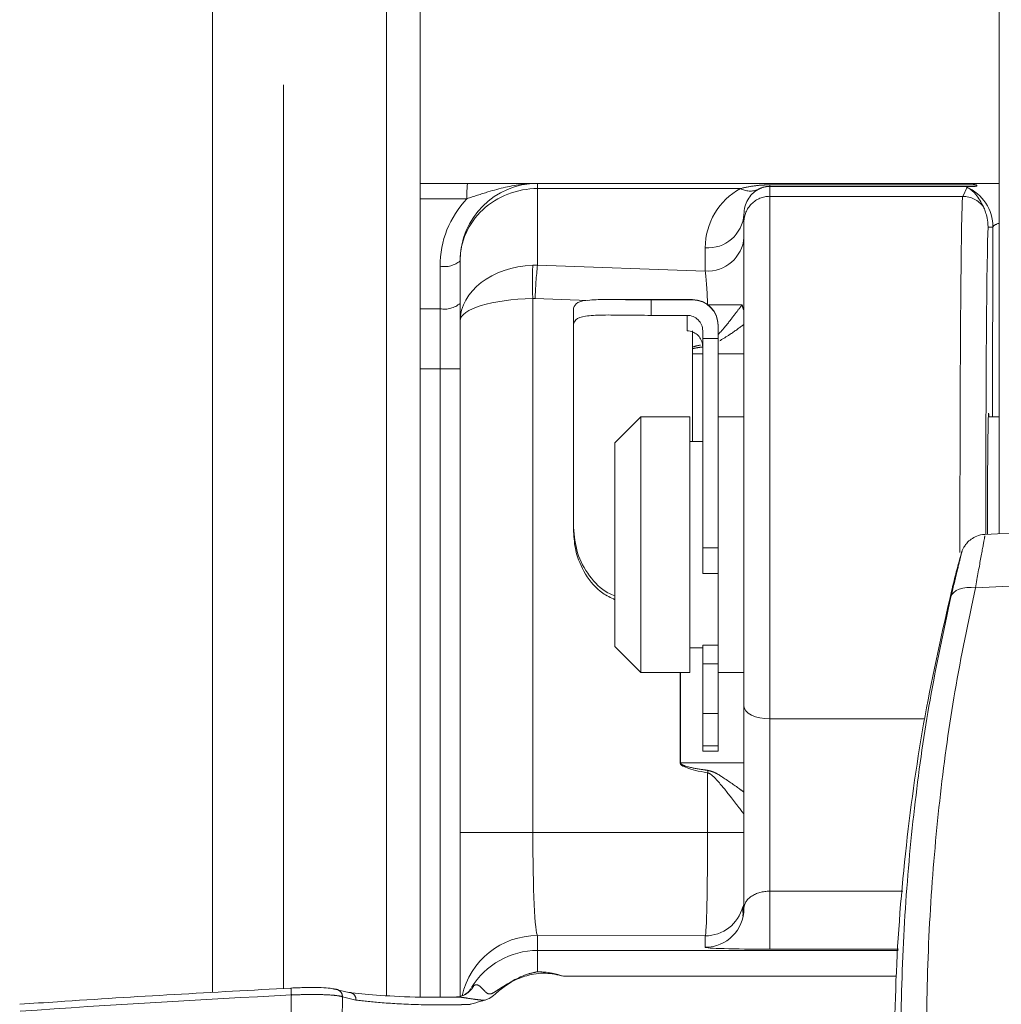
# Model space of a CAD drawing. Header units: millimetres. Extents: x 2 to 601, y 5 to 415.
# Tile 65 of 139: x 41.91 to 45.71, y 360.97 to 364.78. Entities that reach past the tile are written whole.
import ezdxf

# ---------------------------------------------------------------- set-up
doc = ezdxf.new("R2010")
doc.units = ezdxf.units.MM
doc.linetypes.add('PHANTOM', pattern=[12.7, 6.35, -1.27, 1.27, -1.27, 1.27, -1.27])

msp = doc.modelspace()

# ---------------------------------------------------------------- linework, layer by layer
at = {"color": 7, "linetype": 'Continuous', "lineweight": 15}
for p, q in [((45.7023, 362.7913), (45.7023, 385.9097)), ((42.6528, 377.2307), (42.6528, 361.0128)), ((43.4578, 360.9957), (43.4578, 377.2307)), ((43.4578, 364.1487), (43.6411, 364.1487)), ((43.9128, 364.1487), (45.5901, 364.1487)), ((45.5794, 364.1357), (45.6075, 364.1372)), ((45.5901, 364.1487), (45.7023, 364.1487)), ((45.5753, 364.1347), (45.5782, 364.1356)), ((45.5782, 364.1356), (45.5792, 364.1357)), ((45.5792, 364.1357), (45.5794, 364.1357)), ((44.7128, 363.9985), (44.7128, 364.0285)), ((44.7128, 362.1237), (44.7128, 363.9985)), ((45.6766, 363.2437), (45.6778, 363.9787)), ((43.6128, 363.6157), (43.6128, 363.8487)), ((44.5128, 363.6987), (44.1823, 363.6987)), ((44.3528, 363.6971), (44.5128, 363.6971)), ((44.0528, 363.6024), (44.0528, 363.6657)), ((43.6128, 361.634), (43.6128, 363.6157)), ((44.0528, 363.6024), (44.0528, 362.8161)), ((44.3528, 363.6372), (44.4928, 363.6372)), ((44.5128, 363.1487), (44.5128, 363.5771)), ((44.5528, 363.5773), (44.5528, 363.5474)), ((44.6128, 363.5973), (44.6128, 363.5987)), ((44.6128, 363.5973), (44.6128, 363.5474)), ((44.5528, 363.5474), (44.6128, 363.5474)), ((44.5528, 362.7358), (44.5528, 363.5474)), ((44.6128, 362.7358), (44.6128, 363.5474)), ((44.3128, 363.2437), (44.2128, 363.1437)), ((44.5028, 363.2437), (44.3128, 363.2437)), ((44.3128, 363.2437), (44.3128, 363.1438)), ((44.5028, 363.2437), (44.5028, 363.1438)), ((44.7128, 363.2437), (44.6128, 363.2437)), ((45.7023, 363.2437), (45.6597, 363.2437)), ((44.5528, 363.1487), (44.5028, 363.1487)), ((44.2128, 363.1437), (44.2128, 363.064)), ((44.3128, 363.1438), (44.3128, 362.2537)), ((44.5028, 363.1438), (44.5028, 362.2537)), ((44.2128, 363.064), (44.2128, 362.3537)), ((44.0528, 362.7992), (44.0528, 362.8161)), ((46.501, 362.8282), (45.646, 362.7887)), ((44.5528, 362.7358), (44.5528, 362.6374)), ((44.6128, 362.7358), (44.6128, 362.6374)), ((45.554, 362.7107), (45.5555, 362.7158)), ((45.5548, 362.7132), (45.5563, 362.7183)), ((44.5528, 362.6374), (44.6128, 362.6374)), ((44.6128, 362.6374), (44.6128, 362.2941)), ((44.2128, 362.3537), (44.3128, 362.2537)), ((44.5028, 362.3487), (44.5528, 362.3487)), ((44.6128, 362.3592), (44.5528, 362.3592)), ((44.5528, 362.2869), (44.5528, 362.3592)), ((44.5528, 362.2869), (44.5528, 362.0943)), ((44.6128, 362.2869), (44.6128, 362.2941)), ((44.6128, 362.2869), (44.6128, 362.0943)), ((44.3128, 362.2537), (44.5028, 362.2537)), ((44.6128, 362.2537), (44.7128, 362.2537)), ((44.7128, 361.3385), (44.7128, 362.1237)), ((44.5528, 362.0943), (44.5528, 361.9692)), ((44.6128, 362.0943), (44.6128, 361.9692)), ((44.5528, 361.9487), (44.5528, 361.9692)), ((44.6128, 361.9487), (44.6128, 361.9692)), ((44.5528, 361.9487), (44.6128, 361.9487)), ((43.6128, 360.9972), (43.6128, 361.634)), ((44.7099, 361.3144), (44.7095, 361.3127)), ((43.1257, 361.0261), (43.1809, 361.0139))]:
    msp.add_line(p, q, dxfattribs=at)
at = {"color": 7, "linetype": 'PHANTOM', "lineweight": 0}
for p, q in [((42.9278, 377.2307), (42.9278, 361.0289)), ((43.3278, 361.0015), (43.3278, 377.2307)), ((43.9128, 364.1487), (43.9128, 364.1286)), ((44.8128, 364.1372), (44.8128, 364.1429)), ((44.8128, 364.1429), (45.6128, 364.1429)), ((44.8128, 364.1372), (44.8128, 364.0984)), ((45.6075, 364.1372), (44.8128, 364.1372)), ((43.9128, 364.1286), (43.9128, 363.8321)), ((44.699, 364.1286), (43.9128, 364.1286)), ((44.8128, 364.0984), (44.8128, 362.0737)), ((44.8128, 364.0984), (45.5606, 364.0984)), ((45.5606, 364.0984), (45.5773, 364.1336)), ((45.5782, 364.1356), (45.5783, 364.1357)), ((43.6391, 364.0894), (43.4578, 364.0894)), ((45.6778, 363.9787), (45.6588, 363.9787)), ((44.5628, 363.8091), (44.5628, 363.8986)), ((43.9128, 363.8321), (44.5628, 363.8091)), ((43.5349, 363.6631), (43.5349, 363.828)), ((43.8945, 363.7022), (43.8945, 361.634)), ((44.1077, 363.695), (43.9037, 363.7022)), ((44.3528, 363.6971), (44.3528, 363.6372)), ((44.5128, 363.6971), (44.5128, 363.6987)), ((43.4578, 363.6631), (43.5349, 363.6631)), ((44.5719, 363.6786), (44.706, 363.6786)), ((44.4928, 363.5771), (44.4928, 363.6372)), ((44.5128, 363.4888), (44.5528, 363.4888)), ((44.6128, 363.4888), (44.7128, 363.4888)), ((43.5349, 363.4302), (43.4578, 363.4302)), ((43.5349, 363.4302), (43.6128, 363.4302)), ((43.5349, 360.9954), (43.5349, 363.4302)), ((44.5528, 362.7358), (44.6128, 362.7358)), ((45.5548, 362.7132), (45.554, 362.7107)), ((46.5605, 362.6257), (45.6099, 362.5818)), ((44.5528, 362.2869), (44.6128, 362.2869)), ((44.4656, 361.9032), (44.4656, 362.2537)), ((44.4674, 362.2537), (44.4674, 361.9032)), ((44.5528, 362.0943), (44.6128, 362.0943)), ((44.8128, 362.0737), (45.413, 362.0737)), ((44.8128, 362.0737), (44.8128, 361.4061)), ((44.5528, 361.9692), (44.6128, 361.9692)), ((44.4674, 361.9032), (44.4656, 361.9032)), ((44.4674, 361.9032), (44.7128, 361.9032)), ((44.5719, 361.6329), (44.5719, 361.8645)), ((43.6128, 361.634), (43.8945, 361.634)), ((43.8945, 361.634), (44.5719, 361.6329)), ((44.7128, 361.6329), (44.5719, 361.6329)), ((44.8128, 361.4061), (45.3286, 361.4061)), ((44.8128, 361.4061), (44.8128, 361.1812)), ((44.7082, 361.324), (44.7082, 361.3422)), ((44.7082, 361.3087), (44.7082, 361.3096)), ((44.5628, 361.233), (43.9128, 361.234)), ((43.9128, 361.234), (43.9128, 361.1761)), ((44.5628, 361.1886), (44.5628, 361.233)), ((43.9128, 361.1761), (43.9128, 361.0939)), ((43.9128, 361.1761), (45.3109, 361.1761)), ((45.3113, 361.1812), (44.8128, 361.1812)), ((45.3032, 361.0761), (44.0138, 361.0761)), ((43.6568, 361.0325), (43.6659, 361.0403)), ((43.2089, 360.984), (43.1568, 360.9962))]:
    msp.add_line(p, q, dxfattribs=at)
at = {"color": 7, "linetype": 'Continuous', "lineweight": 15, "flags": 128}
for points in [[(45.5563, 362.7184), (45.5558, 362.7166), (45.5555, 362.7159)], [(43.6238, 361.0014), (43.6235, 361.0012), (43.622, 361.0007)]]:
    msp.add_lwpolyline(points, dxfattribs=at)
at = {"color": 7, "linetype": 'PHANTOM', "lineweight": 0, "flags": 128}
for points in [[(45.5149, 362.5461), (45.5189, 362.5555), (45.5257, 362.5639), (45.5352, 362.571), (45.547, 362.5767), (45.5608, 362.5807), (45.5763, 362.5829), (45.5928, 362.5833), (45.6099, 362.5818)], [(44.7128, 362.1237), (44.7147, 362.1139), (44.7204, 362.1045), (44.7296, 362.0959), (44.7421, 362.0883), (44.7572, 362.0821), (44.7745, 362.0775), (44.7933, 362.0746), (44.8128, 362.0737)], [(44.7082, 361.3422), (44.7108, 361.3499), (44.7128, 361.3538)]]:
    msp.add_lwpolyline(points, dxfattribs=at)
at = {"color": 7, "linetype": 'Continuous', "lineweight": 15}
for centre, radius, start, end in [((43.9128, 363.8487), 0.3, 90, 180), ((44.5128, 363.5987), 0.1, 0, 90), ((44.5129, 363.5972), 0.0999, 0.0466, 90.0465), ((44.4928, 363.5773), 0.06, 0.0462, 90.0469)]:
    msp.add_arc(centre, radius, start, end, dxfattribs=at)
at = {"color": 7, "linetype": 'PHANTOM', "lineweight": 0}
for centre, radius, start, end in [((44.1464, 364.1018), 0.5075, 174.6953, 181.3973), ((44.7369, 364.1975), 0.0787, 241.1914, 292.7228), ((44.8128, 363.9985), 0.1, 89.9953, 179.9954), ((45.5605, 363.9984), 0.1, 36.4948, 89.9873), ((45.5078, 363.9787), 0.17, 0.0004, 66.5784), ((43.9149, 363.828), 0.38, 136.534, 180), ((44.5722, 364.0394), 0.141, 266.1883, 355.5979), ((44.5722, 363.9499), 0.141, 266.1889, 355.5986), ((43.5526, 363.9183), 0.0921, 258.8863, 310.8568), ((45.3369, 363.767), 1.4438, 177.4264, 182.5736), ((45.3531, 363.6653), 1.4499, 173.3938, 178.5417), ((43.5526, 363.7535), 0.0921, 258.882, 310.8569), ((44.7574, 363.6833), 0.0516, 185.1913, 210.09), ((45.3704, 361.723), 0.8109, 169.2698, 169.953), ((44.5628, 361.383), 0.15, 269.9949, 345.4594), ((44.5628, 361.3386), 0.15, 269.9904, 359.9895), ((43.9128, 360.9341), 0.3, 89.9932, 167.1546), ((41.9884, 360.9626), 0.9712, 2.436, 4.0145), ((43.1274, 360.9968), 0.0294, 358.9803, 93.3343), ((43.1817, 360.9866), 0.0273, 354.5278, 91.6562), ((43.591, 361.079), 0.0843, 292.8479, 332.6378)]:
    msp.add_arc(centre, radius, start, end, dxfattribs=at)
for centre, major_axis, ratio, start_param, end_param in [((43.9128, 363.8487), (0.3, 0), 0.933013, 1.570796, 3.141593), ((44.8128, 363.8986), (0, 0.2583), 0.968045, 0.47263, 1.570796), ((44.8128, 364.0285), (0, 0.1083), 0.923552, 0.47263, 1.570796), ((45.5608, 362.7487), (0, 1.35), 0.00808, 0.018353, 1.593518), ((45.5778, 364.0348), (0.0241, 0.098), 0.990348, 0.22996, 0.239111), ((45.8278, 363.9787), (0.15, 0.0003), 0.196799, 2.561179, 3.132059), ((45.6608, 362.7487), (0, 1.25), 0.008727, 0.179125, 1.538612), ((43.9128, 363.6157), (0.3, 0), 0.721688, 1.631883, 3.141593), ((43.9128, 363.529), (-0.1502, 0.265), 0.979839, 5.758774, 5.819861), ((44.5628, 363.6792), (-0.0053, 0.1503), 0.060707, 4.705931, 5.754205), ((43.9128, 363.6157), (0.3, 0), 0.288675, 1.631883, 3.141593), ((43.9037, 363.529), (-0.018, 0.1726), 0.862833, 6.162783, 6.22387), ((43.5328, 363.4302), (0, 0.9), 0.002327, 4.712389, 4.974188), ((46.8287, 363.4888), (2.3631, 0), 0.055274, 2.882476, 2.941477), ((46.8287, 361.9032), (2.3631, 0), 0.055274, 3.141593, 3.442698), ((43.9128, 361.6339), (-0.0005, 0.4), 0.045786, 1.57057, 3.115235), ((44.5628, 361.6329), (0.0002, 0.4), 0.022893, 3.167799, 4.712464), ((44.8128, 361.3385), (0.1, 0), 0.675534, 1.570796, 3.141593), ((43.9128, 360.8761), (0, 0.3), 0.999886, 0, 1.022422), ((44.8128, 361.1886), (0.25, 0), 0.029787, 3.141593, 4.712389), ((45.6078, 307.9962), (0, 53.0739), 0.999958, 0.049935, 0.06977), ((43.6513, 360.0377), (0, 6.6601), 0.105104, 1.425206, 1.439897), ((43.6513, 360.0168), (0, 6.6601), 0.075074, 1.423195, 1.439897)]:
    msp.add_ellipse(centre, major_axis=major_axis, ratio=ratio, start_param=start_param, end_param=end_param, dxfattribs=at)
at = {"color": 7, "linetype": 'Continuous', "lineweight": 15}
for centre, major_axis, ratio, start_param, end_param in [((45.4336, 363.9787), (0.1688, 0.1334), 0.624331, 0.244251, 0.259997), ((45.6608, 362.7487), (0, 0.51), 0.008727, 6.040051, 7.774444)]:
    msp.add_ellipse(centre, major_axis=major_axis, ratio=ratio, start_param=start_param, end_param=end_param, dxfattribs=at)
at = {"color": 7, "linetype": 'PHANTOM', "lineweight": 0}
for points, knots in [([(43.9128, 364.1487), (43.9125, 364.1487), (43.9115, 364.1487), (43.9079, 364.1487), (43.9043, 364.1486), (43.8864, 364.1482), (43.826, 364.1439), (43.7385, 364.1222), (43.6663, 364.0984), (43.6391, 364.0894)], [0, 0, 0, 0, 0.0038711, 0.0112571, 0.0398668, 0.0425921, 0.2082402, 0.7012052, 1, 1, 1, 1]), ([(44.699, 364.1286), (44.7164, 364.1325), (44.7449, 364.1388), (44.7836, 364.1424), (44.8044, 364.1428), (44.8128, 364.1429)], [0, 0, 0, 0, 0.484086, 0.79082, 1, 1, 1, 1]), ([(44.8128, 364.1372), (44.8113, 364.1371), (44.8079, 364.1371), (44.8005, 364.1364), (44.7846, 364.1335), (44.7749, 364.1287), (44.7673, 364.1249)], [0, 0, 0, 0, 0.051831, 0.120355, 0.309198, 1, 1, 1, 1]), ([(44.6128, 363.563), (44.6203, 363.5711), (44.643, 363.5955), (44.671, 363.6334), (44.6951, 363.6642), (44.7034, 363.6751), (44.706, 363.6786)], [0, 0, 0, 0, 0.185783, 0.56033, 0.860509, 1, 1, 1, 1]), ([(44.7128, 363.6021), (44.7113, 363.601), (44.696, 363.5899), (44.6641, 363.566), (44.6318, 363.5467), (44.6188, 363.5388)], [0, 0, 0, 0, 0.06177, 0.620301, 1, 1, 1, 1]), ([(44.5527, 363.5149), (44.5477, 363.5142), (44.5345, 363.5123), (44.5212, 363.51), (44.513, 363.5081), (44.5128, 363.508)], [0, 0, 0, 0, 0.377348, 0.983282, 1, 1, 1, 1]), ([(45.6463, 362.7833), (45.6462, 362.782), (45.6461, 362.7791), (45.6325, 362.7077), (45.6175, 362.6237), (45.6099, 362.5818)], [0, 0, 0, 0, 0.280486, 0.641248, 1, 1, 1, 1]), ([(45.5149, 362.5461), (45.523, 362.5802), (45.5392, 362.6483), (45.5547, 362.7101), (45.5548, 362.7122), (45.5548, 362.7132)], [0, 0, 0, 0, 0.332935, 0.664892, 1, 1, 1, 1]), ([(45.6099, 362.5818), (45.5821, 362.4495), (45.5285, 362.1949), (45.4712, 361.784), (45.4336, 361.3663), (45.417, 360.9257), (45.4254, 360.467), (45.4589, 359.9964), (45.5163, 359.5277), (45.5975, 359.068), (45.6967, 358.6203), (45.7757, 358.3371), (45.8151, 358.1957)], [0, 0, 0, 0, 0.104326, 0.2008, 0.297539, 0.393978, 0.495049, 0.596476, 0.697557, 0.798246, 0.899263, 1, 1, 1, 1]), ([(45.718, 358.203), (45.6782, 358.3429), (45.5985, 358.6232), (45.4984, 359.0662), (45.4166, 359.5211), (45.3589, 359.985), (45.3255, 360.4509), (45.3176, 360.9051), (45.3348, 361.3414), (45.3734, 361.7552), (45.432, 362.1624), (45.4866, 362.4149), (45.5149, 362.5461)], [0, 0, 0, 0, 0.100705, 0.201686, 0.302344, 0.403479, 0.504957, 0.606083, 0.702532, 0.799278, 0.895762, 1, 1, 1, 1]), ([(44.4674, 361.9032), (44.4674, 361.9027), (44.4676, 361.9013), (44.4692, 361.8991), (44.4751, 361.8946), (44.5012, 361.8852), (44.5355, 361.8794), (44.5648, 361.8753), (44.5737, 361.874)], [0, 0, 0, 0, 0.01546, 0.034843, 0.072036, 0.21106, 0.762177, 1, 1, 1, 1]), ([(44.7128, 361.7045), (44.7121, 361.7055), (44.7112, 361.7066), (44.7048, 361.7151), (44.6918, 361.7321), (44.6594, 361.7739), (44.6235, 361.82), (44.5933, 361.8523), (44.5794, 361.8623), (44.5734, 361.8641), (44.5719, 361.8645)], [0, 0, 0, 0, 0.1206894, 0.1424817, 0.289521, 0.5084447, 0.8209261, 0.9338627, 0.983854, 1, 1, 1, 1]), ([(44.5737, 361.874), (44.581, 361.8721), (44.5996, 361.8671), (44.6409, 361.8409), (44.6823, 361.812), (44.7071, 361.794), (44.7128, 361.7899)], [0, 0, 0, 0, 0.13014, 0.328214, 0.845269, 1, 1, 1, 1]), ([(44.7082, 361.3096), (44.7087, 361.3117), (44.7095, 361.3159), (44.7126, 361.3348), (44.7128, 361.348), (44.7128, 361.3496)], [0, 0, 0, 0, 0.479695, 0.936727, 1, 1, 1, 1]), ([(43.6659, 361.0403), (43.669, 361.0417), (43.6731, 361.0436), (43.6817, 361.0426), (43.692, 361.0366), (43.7035, 361.0234), (43.7136, 361.0128), (43.7203, 361.0088), (43.7259, 361.0074), (43.7301, 361.0077), (43.7375, 361.0098), (43.7475, 361.0154), (43.7563, 361.0215), (43.7613, 361.025), (43.7617, 361.0253), (43.7618, 361.0254), (43.7987, 361.0485), (43.8466, 361.0795), (43.901, 361.0913), (43.9128, 361.0939)], [0, 0, 0, 0, 0.0622366, 0.083431, 0.1632915, 0.2516465, 0.294623, 0.3204675, 0.3310658, 0.352333, 0.3603854, 0.4059758, 0.460844, 0.4643905, 0.4652836, 0.4655043, 0.465558, 0.8836331, 1, 1, 1, 1]), ([(46.6444, 360.0524), (46.5931, 360.005), (46.4903, 359.9098), (46.2872, 359.8427), (46.0765, 359.8448), (45.8781, 359.9191), (45.7145, 360.0558), (45.6036, 360.24), (45.5585, 360.4496), (45.5836, 360.6602), (45.6664, 360.8307), (45.7921, 360.9692), (45.9543, 361.0681), (46.161, 361.1119), (46.3704, 361.0852), (46.5589, 360.9913), (46.7061, 360.8398), (46.7956, 360.6465), (46.8156, 360.4349), (46.7696, 360.224), (46.6863, 360.1097), (46.6444, 360.0524)], [0, 0, 0, 0, 0.053071, 0.106389, 0.159212, 0.212009, 0.265494, 0.319689, 0.373875, 0.427559, 0.480987, 0.518441, 0.57171, 0.624742, 0.67747, 0.730443, 0.784221, 0.838506, 0.892535, 0.946077, 1, 1, 1, 1]), ([(43.1568, 360.9962), (43.156, 360.9966), (43.1514, 360.9989), (43.1319, 361.0024), (43.0864, 361.0052), (43.0264, 361.006), (42.9813, 361.0046), (42.9587, 361.0039)], [0, 0, 0, 0, 0.050493, 0.287595, 0.525034, 0.762524, 1, 1, 1, 1]), ([(43.6513, 360.9673), (43.6434, 360.9671), (43.631, 360.9666), (43.563, 360.9646), (43.448, 360.9649), (43.3021, 360.9733), (43.2399, 360.9805), (43.2089, 360.984)], [0, 0, 0, 0, 0.043824, 0.068687, 0.378202, 0.689104, 1, 1, 1, 1]), ([(43.7069, 360.9833), (43.7019, 360.9836), (43.6895, 360.9844), (43.6649, 360.9876), (43.6369, 360.992), (43.6097, 360.9961), (43.5955, 360.9955), (43.5893, 360.9952)], [0, 0, 0, 0, 0.122565, 0.306424, 0.612781, 0.829934, 1, 1, 1, 1])]:
    msp.add_open_spline(points, degree=3, knots=knots, dxfattribs=at)
at = {"color": 7, "linetype": 'Continuous', "lineweight": 15}
for points, knots in [([(43.6411, 364.1487), (43.6758, 364.1487), (43.7593, 364.1487), (43.8446, 364.1487), (43.896, 364.1487), (43.91, 364.1487), (43.9126, 364.1487), (43.9128, 364.1487)], [0, 0, 0, 0, 0.33969, 0.817371, 0.96554, 0.996939, 1, 1, 1, 1]), ([(45.6128, 364.1429), (45.6053, 364.1457), (45.5977, 364.1486), (45.5902, 364.1487), (45.5901, 364.1487)], [0, 0, 0, 0, 0.979678, 1, 1, 1, 1]), ([(45.6075, 364.1372), (45.6087, 364.1372), (45.6123, 364.1375), (45.6157, 364.1386), (45.6161, 364.1408), (45.6139, 364.1422), (45.6128, 364.1429)], [0, 0, 0, 0, 0.190147, 0.57918, 0.788894, 1, 1, 1, 1]), ([(45.641, 364.0579), (45.6317, 364.0753), (45.6143, 364.1079), (45.5902, 364.1258), (45.5794, 364.1323), (45.5773, 364.1336)], [0, 0, 0, 0, 0.478363, 0.895675, 1, 1, 1, 1]), ([(45.5783, 364.1357), (45.5784, 364.1357), (45.5788, 364.1357), (45.5792, 364.1357), (45.5794, 364.1357)], [0, 0, 0, 0, 0.425024, 1, 1, 1, 1]), ([(45.6588, 363.9787), (45.6588, 363.9793), (45.6588, 363.98), (45.6588, 364.005), (45.6483, 364.043), (45.6433, 364.0531), (45.641, 364.0579)], [0, 0, 0, 0, 0.014308, 0.014627, 0.535209, 1, 1, 1, 1]), ([(44.0528, 363.6657), (44.0557, 363.6735), (44.0617, 363.689), (44.1106, 363.6978), (44.1838, 363.6992), (44.2687, 363.6975), (44.3273, 363.6972), (44.3528, 363.6971)], [0, 0, 0, 0, 0.211647, 0.423586, 0.630216, 0.838869, 1, 1, 1, 1]), ([(44.3528, 363.6372), (44.3191, 363.6374), (44.2517, 363.6379), (44.162, 363.6394), (44.0949, 363.6358), (44.0582, 363.6238), (44.0544, 363.6089), (44.0528, 363.6024)], [0, 0, 0, 0, 0.211942, 0.42391, 0.634809, 0.841661, 1, 1, 1, 1]), ([(44.5528, 363.5151), (44.5521, 363.5223), (44.5507, 363.5367), (44.5397, 363.5558), (44.5236, 363.5697), (44.5069, 363.5763), (44.4964, 363.5769), (44.4928, 363.5771)], [0, 0, 0, 0, 0.225932, 0.452082, 0.672992, 0.885467, 1, 1, 1, 1]), ([(44.0528, 362.8161), (44.0556, 362.7824), (44.0614, 362.7149), (44.1107, 362.6268), (44.1642, 362.5699), (44.2036, 362.5541), (44.2128, 362.5504)], [0, 0, 0, 0, 0.305757, 0.611978, 0.909519, 1, 1, 1, 1]), ([(44.2128, 362.5354), (44.1965, 362.5432), (44.15, 362.5653), (44.0953, 362.6322), (44.0581, 362.7167), (44.0544, 362.7745), (44.0528, 362.7992)], [0, 0, 0, 0, 0.165318, 0.471938, 0.773373, 1, 1, 1, 1]), ([(45.6468, 362.7882), (45.646, 362.7884), (45.6351, 362.7898), (45.616, 362.7829), (45.5936, 362.7713), (45.5778, 362.7569), (45.5676, 362.7433), (45.5618, 362.7324), (45.559, 362.7258), (45.5576, 362.7221), (45.5567, 362.7196), (45.5564, 362.7185), (45.5562, 362.7179)], [0, 0, 0, 0, 0.0192226, 0.2348461, 0.4133928, 0.5643089, 0.6881716, 0.7803056, 0.8341691, 0.8776094, 0.9379647, 1, 1, 1, 1]), ([(45.554, 362.7107), (45.5534, 362.7087), (45.5523, 362.7048), (45.5471, 362.6858), (45.54, 362.6592), (45.5314, 362.6264), (45.5239, 362.5967), (45.5197, 362.5798), (45.5183, 362.5742)], [0, 0, 0, 0, 0.173039, 0.34634, 0.524618, 0.711706, 0.906022, 1, 1, 1, 1]), ([(45.5183, 362.5742), (45.4815, 362.4121), (45.408, 362.0878), (45.337, 361.5808), (45.2945, 361.0609), (45.2958, 360.7062), (45.2965, 360.5288)], [0, 0, 0, 0, 0.246815, 0.493616, 0.746812, 1, 1, 1, 1]), ([(44.7128, 361.3419), (44.712, 361.3318), (44.711, 361.318), (44.71, 361.3152), (44.7097, 361.3144)], [0, 0, 0, 0, 0.732812, 1, 1, 1, 1]), ([(44.0138, 361.0761), (43.9905, 361.0816), (43.9432, 361.0928), (43.8848, 361.0835), (43.8232, 361.0627), (43.7724, 361.031), (43.7329, 360.9919), (43.7109, 360.9846), (43.7069, 360.9833)], [0, 0, 0, 0, 0.212754, 0.431611, 0.516467, 0.794112, 0.961771, 1, 1, 1, 1]), ([(43.9128, 361.0939), (43.9136, 361.0939), (43.9162, 361.0938), (43.9248, 361.0935), (43.943, 361.0922), (43.9745, 361.088), (43.9992, 361.0805), (44.0138, 361.0761)], [0, 0, 0, 0, 0.02188, 0.075779, 0.249593, 0.554864, 1, 1, 1, 1]), ([(41.9059, 360.9676), (41.9549, 360.971), (42.3051, 360.9952), (42.6557, 361.0143), (42.9572, 361.0306)], [0, 0, 0, 0, 0.139909, 1, 1, 1, 1]), ([(42.9572, 361.0306), (42.9764, 361.0314), (43.0148, 361.033), (43.0659, 361.0329), (43.1045, 361.0309), (43.1211, 361.0282), (43.125, 361.0264), (43.1257, 361.0261)], [0, 0, 0, 0, 0.2375764, 0.4751256, 0.7125437, 0.9495377, 1, 1, 1, 1]), ([(43.1809, 361.0139), (43.2139, 361.0103), (43.2797, 361.0032), (43.4281, 360.9944), (43.538, 360.995), (43.5893, 360.9952)], [0, 0, 0, 0, 0.348511, 0.696166, 1, 1, 1, 1]), ([(43.6536, 361.0291), (43.6526, 361.0272), (43.6483, 361.0183), (43.6367, 361.0092), (43.6275, 361.0029), (43.6235, 361.0013), (43.6238, 361.0014), (43.6238, 361.0014)], [0, 0, 0, 0, 0.103648, 0.474724, 0.756191, 0.997482, 1, 1, 1, 1]), ([(43.6216, 361.0019), (43.6161, 360.9993), (43.6082, 360.9956), (43.6006, 360.9966), (43.5983, 360.9969)], [0, 0, 0, 0, 0.692789, 1, 1, 1, 1]), ([(43.7069, 360.9833), (43.7027, 360.9821), (43.6846, 360.977), (43.6662, 360.9716), (43.6518, 360.9675), (43.6513, 360.9673)], [0, 0, 0, 0, 0.224662, 0.975504, 1, 1, 1, 1]), ([(46.5701, 360.1178), (46.5705, 360.1182), (46.6096, 360.1612), (46.6733, 360.2606), (46.7146, 360.4312), (46.6972, 360.6057), (46.6223, 360.7639), (46.4987, 360.8874), (46.341, 360.9637), (46.1659, 360.9852), (45.9929, 360.9494), (45.8569, 360.8686), (45.7513, 360.7554), (45.6816, 360.6159), (45.6602, 360.4429), (45.698, 360.2705), (45.7912, 360.1193), (45.9283, 360.0074), (46.0942, 359.9467), (46.2704, 359.9452), (46.4404, 360.0003), (46.527, 360.0787), (46.5701, 360.1178)], [0, 0, 0, 0, 0.000488, 0.053787, 0.106787, 0.1602, 0.214059, 0.267791, 0.321087, 0.374352, 0.427929, 0.481529, 0.519001, 0.572121, 0.625229, 0.678832, 0.732721, 0.786298, 0.839512, 0.892902, 0.946715, 1, 1, 1, 1])]:
    msp.add_open_spline(points, degree=3, knots=knots, dxfattribs=at)

doc.saveas('drawing.dxf')
